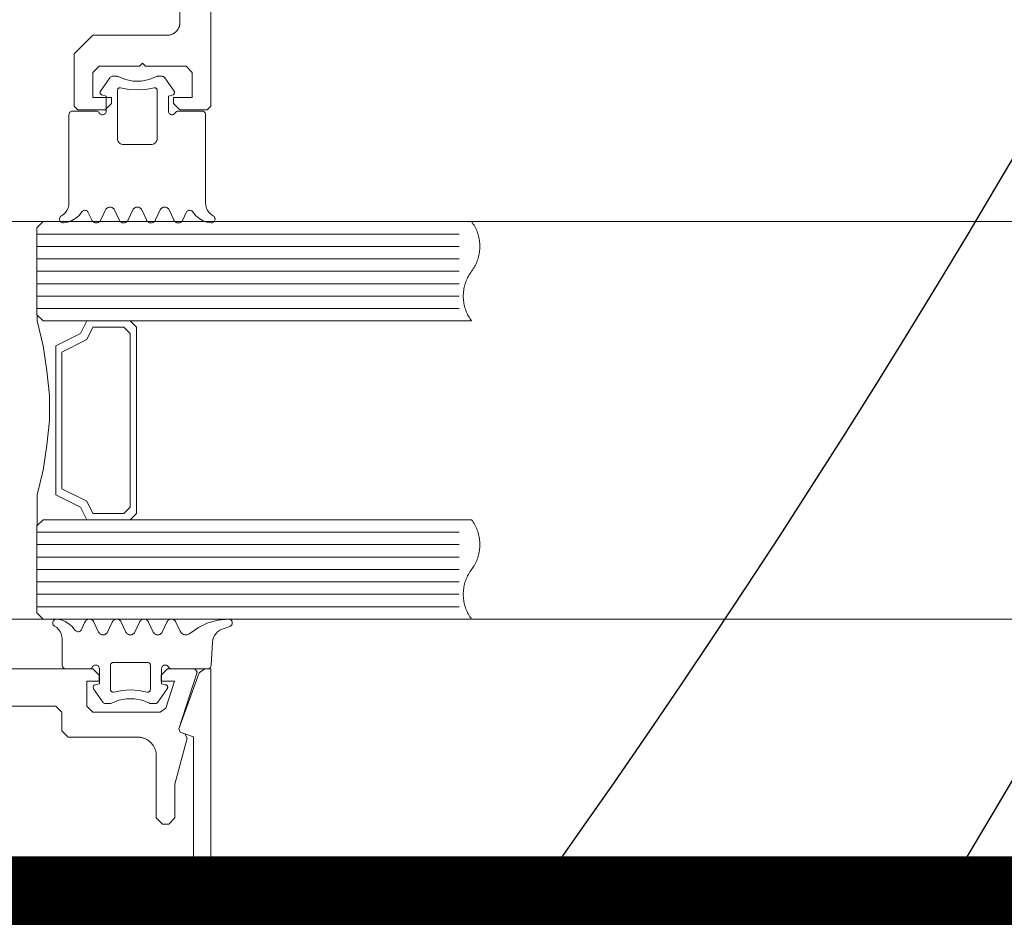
# Model space of a CAD drawing. Header units: millimetres. Extents: x 7483 to 13091, y 8111 to 13871.
# Tile 193 of 256: x 10270.56 to 10278.49, y 9219.91 to 9227.14. Entities that reach past the tile are written whole.
import ezdxf

# ---------------------------------------------------------------- set-up
doc = ezdxf.new("R2010")
doc.units = ezdxf.units.MM
doc.linetypes.add('DASHED2', pattern=[0.375, 0.25, -0.125])
doc.linetypes.add('DGN_STYLE_2', pattern=[30.2, 18.12, -12.08])
doc.layers.add('a___wymiary', color=7, linetype='Continuous', lineweight=5, true_color=0x000000)
doc.layers.add('wymiary', color=7, linetype='Continuous', lineweight=5, true_color=0xb2b2b2)
for name, color, linetype, lineweight in [('A_zaluzje', 7, 'Continuous', 15), ('CZ-SR', 106, 'Continuous', 13), ('drzwi', 30, 'Continuous', 20)]:
    doc.layers.add(name, color=color, linetype=linetype, lineweight=lineweight)
doc.layers.add('konstrukcja poglądowo', color=7, linetype='Continuous', lineweight=5, true_color=0xb2b2b2, plot=False)
doc.layers.add('Powierzchnie', color=21, linetype='DGN_STYLE_2', lineweight=15, plot=False)
doc.styles.add('Arial', font='arial.ttf')
doc.dimstyles.new('wymiary agp1', dxfattribs={"dimtxt": 16, "dimasz": 5, "dimexe": 30, "dimexo": 60, "dimgap": 1.8, "dimtad": 1, "dimdec": 3, "dimrnd": 0.5, "dimdsep": 46, "dimtxsty": 'Arial', "dimblk": 'znacznik', "dimcen": 1.5, "dimse1": 1, "dimse2": 1, "dimclrd": 256, "dimazin": 0, "dimtfac": 1, "dimtdec": 3, "dimtmove": 1, "dimatfit": 3, "dimldrblk": 'znacznik', "dimfxl": 0, "dimlwd": -1, "dimarcsym": 0})

# ---------------------------------------------------------------- blocks, each defined once
blk = doc.blocks.new('zw$58')
for p, q in [((6.352965, 6.757207), (6.278063, 6.650213)), ((6.870836, 6.650213), (6.795885, 6.757207)), ((6.179918, 5.673681), (6.20819, 5.613097)), ((6.2807, 5.613097), (6.3182, 5.693505)), ((6.390709, 5.693505), (6.428209, 5.613097)), ((6.50067, 5.613097), (6.53817, 5.693505)), ((6.61068, 5.693505), (6.64818, 5.613097)), ((6.72069, 5.613097), (6.75819, 5.693505)), ((6.8307, 5.693505), (6.8682, 5.613097)), ((6.940709, 5.613097), (6.968932, 5.673681)), ((5.765458, 5.500001), (9.165458, 5.500001)), ((5.765458, 5.400001), (9.165458, 5.400001)), ((5.765458, 5.300001), (9.165458, 5.300001)), ((5.765458, 5.200001), (9.165458, 5.200001)), ((5.765458, 5.100001), (9.165458, 5.100001)), ((5.765458, 5.000001), (9.165458, 5.000001)), ((5.765458, 4.900001), (9.165458, 4.900001)), ((5.765458, 3.100001), (9.165458, 3.100001)), ((5.765458, 3.000001), (9.165458, 3.000001)), ((5.765458, 2.900001), (9.165458, 2.900001)), ((5.765458, 2.800001), (9.165458, 2.800001)), ((5.765458, 2.700001), (9.165458, 2.700001)), ((5.765458, 2.600001), (9.165458, 2.600001)), ((5.765458, 2.500001), (9.165458, 2.500001)), ((6.125042, 2.31632), (6.153313, 2.376909)), ((6.225823, 2.376909), (6.263323, 2.296495)), ((6.335833, 2.296495), (6.373284, 2.376909)), ((6.445794, 2.376909), (6.483294, 2.296495)), ((6.555803, 2.296495), (6.593303, 2.376909)), ((6.665813, 2.376909), (6.703313, 2.296495)), ((6.775823, 2.296495), (6.813323, 2.376909)), ((7.319817, 2.341814), (7.257952, 2.319304)), ((7.17343, 2.233617), (7.17343, 2.233617)), ((7.179192, 2.212816), (7.169524, 2.028435)), ((7.17343, 2.138372), (7.17343, 2.138372)), ((6.36386, 2.04312), (6.36386, 2.04312)), ((6.768645, 1.995494), (6.768645, 1.995494)), ((6.22094, 1.852617), (6.22094, 1.852617)), ((6.298089, 1.732793), (6.223186, 1.839788)), ((6.81596, 1.839788), (6.741009, 1.732793)), ((6.768645, 1.900243), (6.768645, 1.900243))]:
    blk.add_line(p, q)
for points in [[(6.916666, 8.0002), (6.916666, 7.2002), (6.916571, 7.195838), (6.916285, 7.191485), (6.91581, 7.187147), (6.915147, 7.182835), (6.914296, 7.178556), (6.913259, 7.174318), (6.912038, 7.17013), (6.910635, 7.165998), (6.909054, 7.161932), (6.907297, 7.157938), (6.905367, 7.154025), (6.903269, 7.1502), (6.901005, 7.14647), (6.898581, 7.142842), (6.896001, 7.139324), (6.89327, 7.135921), (6.890394, 7.132641), (6.887377, 7.129489), (6.884225, 7.126472), (6.880945, 7.123596), (6.877542, 7.120865), (6.874024, 7.118285), (6.870396, 7.115861), (6.866666, 7.113598), (6.862841, 7.111499), (6.858928, 7.109569), (6.854934, 7.107812), (6.850868, 7.106231), (6.846737, 7.104828), (6.842548, 7.103608), (6.83831, 7.10257), (6.834031, 7.101719), (6.829719, 7.101056), (6.825382, 7.100581), (6.821028, 7.100295), (6.816666, 7.1002), (6.216666, 7.1002), (6.066666, 6.9502), (6.066666, 6.5302), (6.096666, 6.5002), (6.316666, 6.5002), (6.366666, 6.5502), (6.366666, 6.6002), (6.216666, 6.6002), (6.216666, 6.8002), (6.266666, 6.8502), (6.591666, 6.8502), (6.616666, 6.8752), (6.641666, 6.8502), (6.966666, 6.8502), (7.016666, 6.8002), (7.016666, 6.6002), (6.866666, 6.6002), (6.866666, 6.5502), (6.916666, 6.5002), (7.136666, 6.5002), (7.166666, 6.5302), (7.166666, 14.7502)], [(6.420685, 6.766745), (6.41746, 6.768152), (6.414092, 6.769172), (6.410628, 6.769791), (6.407116, 6.77), (6.377526, 6.77), (6.371804, 6.769445), (6.366294, 6.767809), (6.361196, 6.765153), (6.356699, 6.761573), (6.352967, 6.757202)], [(6.420692, 6.766753), (6.47998, 6.743386), (6.542587, 6.731494), (6.606312, 6.731494), (6.668919, 6.743386), (6.728207, 6.766753)], [(6.795916, 6.757225), (6.792857, 6.760918), (6.789249, 6.764077), (6.785184, 6.766621), (6.780765, 6.768485), (6.776105, 6.769621), (6.771325, 6.77), (6.741783, 6.77), (6.738269, 6.769796), (6.734803, 6.769183), (6.731432, 6.768167), (6.728204, 6.766764)], [(6.439438, 6.676828), (6.435844, 6.677415), (6.432203, 6.67734), (6.428637, 6.676605), (6.425262, 6.675236), (6.422192, 6.673277), (6.419528, 6.670794), (6.417358, 6.667869), (6.415755, 6.664598), (6.414771, 6.661091), (6.41444, 6.657463), (6.41444, 6.27), (6.415199, 6.261318), (6.417455, 6.252899), (6.421138, 6.245), (6.426138, 6.237861), (6.4323, 6.231698), (6.43944, 6.226699), (6.447339, 6.223015), (6.455757, 6.22076), (6.46444, 6.22), (6.684459, 6.22), (6.693142, 6.22076), (6.70156, 6.223015), (6.709459, 6.226699), (6.716599, 6.231698), (6.722761, 6.237861), (6.727761, 6.245), (6.731444, 6.252899), (6.7337, 6.261318), (6.734459, 6.27), (6.734459, 6.657463), (6.734128, 6.661089), (6.733144, 6.664594), (6.731541, 6.667862), (6.729371, 6.670787), (6.726707, 6.67327), (6.723636, 6.675229), (6.720261, 6.6766), (6.716693, 6.677338), (6.71305, 6.677416), (6.709454, 6.676834)], [(6.439443, 6.676829), (6.506404, 6.663984), (6.57445, 6.659679), (6.642495, 6.663984), (6.709457, 6.676829)], [(6.268456, 6.475009), (6.271455, 6.470724), (6.275153, 6.467025), (6.279437, 6.464025), (6.284177, 6.461814), (6.289229, 6.460459), (6.29444, 6.460003), (6.299651, 6.460458), (6.304703, 6.46181), (6.309444, 6.46402), (6.313729, 6.467019), (6.317428, 6.470717), (6.320429, 6.475001), (6.32264, 6.47974), (6.323994, 6.484792), (6.32445, 6.490001), (6.32445, 6.610003), (6.289244, 6.619426)], [(6.278065, 6.650215), (6.276323, 6.647197), (6.275132, 6.643923), (6.274526, 6.640492), (6.274525, 6.637008), (6.275128, 6.633577), (6.276318, 6.630302), (6.278057, 6.627283), (6.280294, 6.624613), (6.282961, 6.622371), (6.285975, 6.620626), (6.289247, 6.61943)], [(6.880431, 6.474988), (6.87743, 6.470707), (6.87373, 6.467012), (6.869445, 6.464015), (6.864705, 6.461808), (6.859654, 6.460456), (6.854445, 6.460003), (6.849235, 6.46046), (6.844185, 6.461814), (6.839446, 6.464025), (6.835163, 6.467024), (6.831466, 6.470722), (6.828468, 6.475005), (6.826258, 6.479743), (6.824905, 6.484793), (6.82445, 6.490001), (6.82445, 6.610003), (6.859606, 6.619426)], [(6.859606, 6.619418), (6.862885, 6.620607), (6.865907, 6.622349), (6.86858, 6.624588), (6.870824, 6.627259), (6.87257, 6.630279), (6.873765, 6.633556), (6.874373, 6.636991), (6.874374, 6.640479), (6.87377, 6.643915), (6.872578, 6.647193), (6.870834, 6.650215)], [(5.963608, 5.646098), (5.980964, 5.65806), (5.995959, 5.672875), (6.00813, 5.690084), (6.017102, 5.709158), (6.022599, 5.729508), (6.02445, 5.750505), (6.02445, 6.460003), (6.024905, 6.465209), (6.026258, 6.470258), (6.028466, 6.474995), (6.031463, 6.479277), (6.035158, 6.482974), (6.039439, 6.485974), (6.044175, 6.488186), (6.049223, 6.489542), (6.05443, 6.490001), (6.242467, 6.490001), (6.247679, 6.489549), (6.252734, 6.488199), (6.257477, 6.485991), (6.261765, 6.482993), (6.265467, 6.479296), (6.26847, 6.475012)], [(7.185291, 5.646098), (7.167935, 5.65806), (7.15294, 5.672875), (7.140769, 5.690084), (7.131797, 5.709158), (7.1263, 5.729508), (7.12445, 5.750505), (7.12445, 6.460003), (7.123993, 6.465215), (7.122637, 6.470268), (7.120425, 6.475009), (7.117422, 6.479294), (7.11372, 6.482992), (7.109432, 6.48599), (7.104688, 6.488199), (7.099633, 6.489549), (7.09442, 6.490001), (6.906383, 6.490001), (6.901175, 6.489542), (6.896127, 6.488185), (6.89139, 6.485973), (6.887109, 6.482972), (6.883414, 6.479274), (6.880417, 6.474991)], [(6.390679, 5.693494), (6.387195, 5.699534), (6.382716, 5.704877), (6.377377, 5.70936), (6.371341, 5.712848), (6.364791, 5.715235), (6.357926, 5.716447), (6.350955, 5.716449), (6.344089, 5.71524), (6.337538, 5.712857), (6.3315, 5.709372), (6.326159, 5.704891), (6.321677, 5.699551), (6.31819, 5.693513)], [(6.610689, 5.693513), (6.607203, 5.699551), (6.602721, 5.704891), (6.597379, 5.709372), (6.591341, 5.712857), (6.58479, 5.71524), (6.577925, 5.716449), (6.570954, 5.716447), (6.564089, 5.715235), (6.557539, 5.712848), (6.551503, 5.70936), (6.546164, 5.704877), (6.541685, 5.699534), (6.538201, 5.693494)], [(6.830711, 5.693504), (6.827224, 5.699542), (6.82274, 5.704884), (6.817397, 5.709366), (6.811356, 5.712852), (6.804802, 5.715237), (6.797932, 5.716448), (6.790957, 5.716448), (6.784088, 5.715237), (6.777533, 5.712852), (6.771492, 5.709366), (6.766149, 5.704884), (6.761666, 5.699542), (6.758178, 5.693504)], [(5.963602, 5.646108), (5.959389, 5.643225), (5.955726, 5.639671), (5.952719, 5.635547), (5.950455, 5.630974), (5.948998, 5.626082), (5.948392, 5.621015), (5.948654, 5.615918), (5.949776, 5.61094), (5.951726, 5.606224), (5.954448, 5.601906), (5.957862, 5.598112), (5.961869, 5.594951), (5.966355, 5.592516), (5.971189, 5.590876), (5.97623, 5.590078), (5.981334, 5.590147)], [(5.981334, 5.590144), (6.015944, 5.596665), (6.048873, 5.609155), (6.079101, 5.627228), (6.10569, 5.650322), (6.127816, 5.677723)], [(6.179937, 5.673687), (6.177292, 5.678255), (6.173888, 5.68229), (6.169828, 5.685666), (6.16524, 5.688278), (6.160265, 5.690045), (6.155057, 5.690913), (6.149778, 5.690855), (6.14459, 5.689873), (6.139655, 5.687997), (6.135125, 5.685285), (6.131141, 5.681821), (6.127826, 5.677713)], [(7.021021, 5.677724), (7.017707, 5.681831), (7.013724, 5.685293), (7.009197, 5.688002), (7.004266, 5.689876), (6.999082, 5.690856), (6.993807, 5.690912), (6.988604, 5.690042), (6.983634, 5.688273), (6.979051, 5.685659), (6.974996, 5.682282), (6.971596, 5.678247), (6.968956, 5.673677)], [(7.021034, 5.677723), (7.043167, 5.650315), (7.069765, 5.627216), (7.100003, 5.609142), (7.132944, 5.596654), (7.167565, 5.590139)], [(7.167564, 5.590142), (7.172663, 5.590082), (7.177698, 5.590885), (7.182524, 5.592529), (7.187002, 5.594966), (7.191003, 5.598126), (7.194411, 5.601917), (7.197128, 5.606231), (7.199075, 5.610943), (7.200196, 5.615916), (7.200458, 5.621007), (7.199855, 5.626069), (7.198403, 5.630955), (7.196144, 5.635526), (7.193144, 5.639648), (7.189489, 5.643202), (7.185286, 5.646087)], [(6.208178, 5.613098), (6.211666, 5.607059), (6.216149, 5.601718), (6.221492, 5.597236), (6.227533, 5.593749), (6.234088, 5.591364), (6.240957, 5.590154), (6.247932, 5.590154), (6.254802, 5.591364), (6.261356, 5.593749), (6.267397, 5.597236), (6.27274, 5.601718), (6.277224, 5.607059), (6.280711, 5.613098)], [(6.4282, 5.613089), (6.431686, 5.607052), (6.436166, 5.601713), (6.441506, 5.597233), (6.447542, 5.593748), (6.454091, 5.591364), (6.460955, 5.590153), (6.467924, 5.590153), (6.474788, 5.591364), (6.481337, 5.593748), (6.487374, 5.597233), (6.492713, 5.601713), (6.497194, 5.607052), (6.50068, 5.613089)], [(6.648168, 5.613098), (6.651656, 5.607059), (6.656139, 5.601718), (6.661483, 5.597236), (6.667523, 5.593749), (6.674078, 5.591364), (6.680947, 5.590154), (6.687923, 5.590154), (6.694792, 5.591364), (6.701346, 5.593749), (6.707387, 5.597236), (6.71273, 5.601718), (6.717214, 5.607059), (6.720701, 5.613098)], [(6.86819, 5.613089), (6.871677, 5.607051), (6.876159, 5.601711), (6.8815, 5.59723), (6.887538, 5.593745), (6.894089, 5.591362), (6.900955, 5.590153), (6.907926, 5.590154), (6.914791, 5.591367), (6.921341, 5.593754), (6.927377, 5.597242), (6.932716, 5.601725), (6.937195, 5.607068), (6.940679, 5.613107)], [(5.767458, 3.152001), (5.767458, 3.400001), (5.817458, 3.600001), (5.847458, 3.800001), (5.867458, 4.000001), (5.867458, 4.200001), (5.847458, 4.400001), (5.817458, 4.600001), (5.767458, 4.800001), (5.767458, 4.848001)], [(5.817458, 4.800001), (6.167458, 4.800001), (6.117458, 4.700001), (5.917458, 4.600001), (5.917458, 3.400001), (6.117458, 3.300001), (6.167458, 3.200001), (5.817458, 3.200001)], [(5.926458, 2.399859), (5.921354, 2.399928), (5.916312, 2.399131), (5.911479, 2.39749), (5.906993, 2.395054), (5.902985, 2.391893), (5.899571, 2.388099), (5.89685, 2.383781), (5.8949, 2.379064), (5.893778, 2.374085), (5.893516, 2.368987), (5.894122, 2.363919), (5.895579, 2.359028), (5.897843, 2.354453), (5.900851, 2.350329), (5.904514, 2.346775), (5.908726, 2.343892)], [(6.07294, 2.312277), (6.050814, 2.339678), (6.024225, 2.362773), (5.993997, 2.380845), (5.961067, 2.393336), (5.926458, 2.399856)], [(6.225791, 2.3769), (6.222307, 2.382939), (6.217828, 2.388282), (6.212489, 2.392765), (6.206453, 2.396253), (6.199904, 2.398639), (6.193039, 2.399852), (6.186069, 2.399854), (6.179204, 2.398645), (6.172653, 2.396262), (6.166615, 2.392777), (6.161274, 2.388296), (6.156792, 2.382956), (6.153305, 2.376918)], [(6.445802, 2.376918), (6.442315, 2.382956), (6.437833, 2.388296), (6.432492, 2.392777), (6.426454, 2.396262), (6.419903, 2.398645), (6.413038, 2.399854), (6.406068, 2.399852), (6.399203, 2.398639), (6.392654, 2.396253), (6.386618, 2.392765), (6.381279, 2.388282), (6.3768, 2.382939), (6.373316, 2.3769)], [(6.665824, 2.376909), (6.662336, 2.382948), (6.657853, 2.388289), (6.65251, 2.392771), (6.646469, 2.396257), (6.639915, 2.398642), (6.633046, 2.399853), (6.626071, 2.399853), (6.619202, 2.398642), (6.612648, 2.396257), (6.606607, 2.392771), (6.601264, 2.388289), (6.596781, 2.382948), (6.593293, 2.376909)], [(6.885801, 2.3769), (6.882317, 2.382939), (6.877838, 2.388282), (6.872499, 2.392765), (6.866463, 2.396253), (6.859914, 2.398639), (6.853049, 2.399852), (6.846078, 2.399854), (6.839213, 2.398645), (6.832662, 2.396262), (6.826625, 2.392777), (6.821284, 2.388296), (6.816802, 2.382956), (6.813315, 2.376918)], [(7.309075, 2.399997), (7.225042, 2.391525), (7.143634, 2.36903), (7.067174, 2.333153), (6.997843, 2.284919)], [(7.319817, 2.341817), (7.32458, 2.344043), (7.328882, 2.347067), (7.332589, 2.350796), (7.335588, 2.355114), (7.337787, 2.359889), (7.339119, 2.364975), (7.339543, 2.370216), (7.339045, 2.37545), (7.337641, 2.380516), (7.335374, 2.38526), (7.332314, 2.389535), (7.328554, 2.393211), (7.324211, 2.396173), (7.319417, 2.398333), (7.314319, 2.399622), (7.309075, 2.400001)], [(6.213592, 2.01499), (6.210589, 2.010707), (6.206887, 2.007011), (6.2026, 2.004014), (6.197857, 2.001807), (6.192803, 2.000457), (6.187591, 2.000005), (5.999553, 2.000005), (5.994347, 2.000461), (5.9893, 2.001814), (5.984563, 2.004024), (5.980282, 2.007023), (5.976587, 2.010721), (5.97359, 2.015004), (5.971381, 2.019744), (5.970028, 2.024795), (5.969573, 2.030004), (5.969573, 2.239501), (5.967722, 2.260494), (5.962225, 2.280839), (5.953254, 2.299909), (5.941084, 2.317116), (5.926092, 2.331929), (5.908738, 2.343891)], [(6.072951, 2.312287), (6.076266, 2.308178), (6.08025, 2.304715), (6.08478, 2.302003), (6.089714, 2.300127), (6.094902, 2.299145), (6.100181, 2.299087), (6.105388, 2.299955), (6.110363, 2.301723), (6.114951, 2.304334), (6.11901, 2.30771), (6.122414, 2.311744), (6.125059, 2.316313)], [(6.885833, 2.376909), (6.920598, 2.302269), (6.925192, 2.294389), (6.931142, 2.287474), (6.938248, 2.281755), (6.946276, 2.277423), (6.954957, 2.274621), (6.964002, 2.273442), (6.973111, 2.273927), (6.98198, 2.276059), (6.990315, 2.279766), (6.997837, 2.284926)], [(7.257949, 2.319293), (7.239771, 2.310898), (7.223242, 2.299597), (7.208822, 2.285706), (7.196913, 2.269612), (7.187846, 2.251761), (7.181873, 2.232653), (7.179161, 2.212817)], [(6.263316, 2.296488), (6.266803, 2.290452), (6.271285, 2.285112), (6.276626, 2.280633), (6.282663, 2.277149), (6.289214, 2.274766), (6.296079, 2.273557), (6.303049, 2.273559), (6.309913, 2.274771), (6.316462, 2.277157), (6.322498, 2.280645), (6.327836, 2.285127), (6.332316, 2.290469), (6.3358, 2.296507)], [(6.483284, 2.296498), (6.486772, 2.29046), (6.491256, 2.28512), (6.496599, 2.280639), (6.502639, 2.277153), (6.509193, 2.274769), (6.516061, 2.273558), (6.523036, 2.273558), (6.529904, 2.274769), (6.536458, 2.277153), (6.542499, 2.280639), (6.547842, 2.28512), (6.552325, 2.29046), (6.555813, 2.296498)], [(6.703306, 2.296488), (6.706793, 2.290452), (6.711275, 2.285112), (6.716616, 2.280633), (6.722654, 2.277149), (6.729204, 2.274766), (6.736069, 2.273557), (6.743039, 2.273559), (6.749903, 2.274771), (6.756452, 2.277157), (6.762488, 2.280645), (6.767827, 2.285127), (6.772306, 2.290469), (6.77579, 2.296507)], [(4.666666, 0.182364), (6.925329, 0.160956), (6.929718, 0.161011), (6.934101, 0.161258), (6.938468, 0.161697), (6.942812, 0.162328), (6.947123, 0.163149), (6.951395, 0.164158), (6.955619, 0.165353), (6.959785, 0.166733), (6.963888, 0.168294), (6.967917, 0.170034), (6.971867, 0.171948), (6.975729, 0.174035), (6.979495, 0.176289), (6.983159, 0.178705), (6.986714, 0.181281), (6.990152, 0.18401), (6.993466, 0.186887), (6.996652, 0.189907), (6.999702, 0.193063), (7.00261, 0.196351), (7.005371, 0.199763), (7.00798, 0.203292), (7.010432, 0.206933), (7.012721, 0.210678), (7.014844, 0.21452), (7.016796, 0.218451), (7.018574, 0.222464), (7.020174, 0.226552), (7.021593, 0.230705), (7.022829, 0.234917), (7.023878, 0.239179), (7.024739, 0.243483), (7.025411, 0.247821), (7.025892, 0.252183), (7.026181, 0.256563), (7.026277, 0.260952), (7.026277, 1.452461), (6.919826, 1.491206), (6.907872, 1.516841), (7.071754, 1.967101), (7.118738, 2), (7.166666, 2), (7.166666, 0.25), (7.166428, 0.239095), (7.165715, 0.228211), (7.164527, 0.217369), (7.162868, 0.206588), (7.16074, 0.19589), (7.158147, 0.185295), (7.155095, 0.174824), (7.151589, 0.164495), (7.147636, 0.154329), (7.143243, 0.144346), (7.138419, 0.134563), (7.133172, 0.125), (7.127514, 0.115675), (7.121454, 0.106606), (7.115004, 0.09781), (7.108177, 0.089303), (7.100985, 0.081103), (7.093443, 0.073223), (7.085564, 0.065681), (7.077363, 0.058489), (7.068856, 0.051662), (7.06006, 0.045212), (7.050991, 0.039152), (7.041666, 0.033494), (7.032103, 0.028247), (7.022321, 0.023423), (7.012337, 0.01903), (7.002171, 0.015077), (6.991842, 0.011571), (6.981371, 0.008519), (6.970776, 0.005926), (6.960078, 0.003798), (6.949298, 0.002139), (6.938455, 0.000951), (6.927571, 0.000238), (6.916666, 0), (2.416666, 0)], [(4.692637, 1.7), (5.917637, 1.7), (5.967637, 1.65), (5.967637, 1.5), (6.017637, 1.45), (6.577637, 1.45), (6.58418, 1.449857), (6.59071, 1.449429), (6.597216, 1.448717), (6.603684, 1.447721), (6.610103, 1.446445), (6.61646, 1.444889), (6.622743, 1.443058), (6.62894, 1.440954), (6.635039, 1.438582), (6.64103, 1.435946), (6.646899, 1.433052), (6.652637, 1.429904), (6.658232, 1.426509), (6.663673, 1.422873), (6.668951, 1.419003), (6.674055, 1.414907), (6.678975, 1.410592), (6.683703, 1.406066), (6.688229, 1.401339), (6.692544, 1.396418), (6.69664, 1.391314), (6.70051, 1.386037), (6.704146, 1.380595), (6.707541, 1.375), (6.710689, 1.369262), (6.713583, 1.363393), (6.716219, 1.357403), (6.718591, 1.351303), (6.720694, 1.345106), (6.722526, 1.338823), (6.724081, 1.332466), (6.725358, 1.326047), (6.726354, 1.319579), (6.727066, 1.313073), (6.727494, 1.306543), (6.727637, 1.3), (6.727637, 0.8), (6.777637, 0.75), (6.827637, 0.75), (6.877637, 0.8), (6.877637, 1.072408), (6.976615, 1.441798), (6.957863, 1.477766), (6.920819, 1.491198), (6.908608, 1.516156), (7.056666, 1.973844), (7.037637, 2), (6.817637, 2), (6.767637, 1.95), (6.767637, 1.900499), (6.875286, 1.900499), (6.805448, 1.684611), (6.757875, 1.65), (6.217637, 1.65), (6.167637, 1.7), (6.167637, 1.900499), (6.267637, 1.900499), (6.267637, 1.95), (6.217637, 2), (3.117637, 2)], [(6.234368, 1.87058), (6.269573, 1.880004), (6.269573, 2.000005), (6.269117, 2.005215), (6.267762, 2.010267), (6.265551, 2.015007), (6.26255, 2.019291), (6.258851, 2.022988), (6.254565, 2.025987), (6.249824, 2.028197), (6.244771, 2.029549), (6.239561, 2.030004), (6.23435, 2.029547), (6.229298, 2.028191), (6.224558, 2.02598), (6.220274, 2.022978), (6.216577, 2.019279), (6.213578, 2.014994)], [(6.654535, 1.813178), (6.658129, 1.812591), (6.661769, 1.812666), (6.665336, 1.8134), (6.66871, 1.814769), (6.67178, 1.816727), (6.674444, 1.81921), (6.676614, 1.822134), (6.678218, 1.825404), (6.679202, 1.82891), (6.679534, 1.832537), (6.679534, 2.030004), (6.679231, 2.033474), (6.67833, 2.036839), (6.676859, 2.039997), (6.674863, 2.042852), (6.672402, 2.045317), (6.66955, 2.047317), (6.666395, 2.048792), (6.663032, 2.049697), (6.659563, 2.050005), (6.379534, 2.050005), (6.376065, 2.049697), (6.372702, 2.048792), (6.369547, 2.047317), (6.366695, 2.045317), (6.364234, 2.042852), (6.362238, 2.039997), (6.360767, 2.036839), (6.359867, 2.033474), (6.359563, 2.030004), (6.359563, 1.832537), (6.359895, 1.82891), (6.36088, 1.825404), (6.362483, 1.822134), (6.364653, 1.81921), (6.367317, 1.816727), (6.370387, 1.814769), (6.373761, 1.8134), (6.377328, 1.812666), (6.380968, 1.812591), (6.384562, 1.813178)], [(6.825517, 2.015004), (6.822519, 2.019288), (6.818824, 2.022985), (6.814543, 2.025985), (6.809807, 2.028195), (6.80476, 2.029548), (6.799554, 2.030004), (6.794348, 2.029548), (6.7893, 2.028195), (6.784564, 2.025985), (6.780284, 2.022986), (6.776588, 2.019288), (6.773591, 2.015005), (6.771382, 2.010265), (6.770029, 2.005214), (6.769573, 2.000005), (6.769573, 1.880004), (6.804729, 1.87058)], [(6.825542, 2.015011), (6.828539, 2.010729), (6.832234, 2.007032), (6.836515, 2.004032), (6.841251, 2.001821), (6.846299, 2.000465), (6.851507, 2.000005), (7.139544, 2.000005), (7.144585, 2.000427), (7.149484, 2.00169), (7.154101, 2.003759), (7.158305, 2.006573), (7.161976, 2.010053), (7.16501, 2.014101), (7.167321, 2.0186), (7.168842, 2.023424), (7.169532, 2.028435)], [(6.234371, 1.87057), (6.231099, 1.869375), (6.228084, 1.86763), (6.225418, 1.865388), (6.223181, 1.862718), (6.221441, 1.859699), (6.220252, 1.856425), (6.219648, 1.852994), (6.21965, 1.84951), (6.220256, 1.846079), (6.221448, 1.842805), (6.223189, 1.839788)], [(6.654538, 1.813178), (6.587585, 1.826018), (6.519549, 1.830321), (6.451512, 1.826018), (6.384559, 1.813178)], [(6.81596, 1.8398), (6.817702, 1.842819), (6.818894, 1.846094), (6.819498, 1.849526), (6.819496, 1.853011), (6.818889, 1.856443), (6.817695, 1.859717), (6.815949, 1.862734), (6.813706, 1.865403), (6.811033, 1.867643), (6.808012, 1.869385), (6.804734, 1.870576)], [(6.673335, 1.723238), (6.614045, 1.746608), (6.551435, 1.758504), (6.487705, 1.758508), (6.425094, 1.74662), (6.365801, 1.723258)], [(6.298092, 1.732797), (6.301824, 1.728426), (6.306321, 1.724847), (6.311418, 1.722191), (6.316928, 1.720555), (6.322649, 1.72), (6.352239, 1.72), (6.355752, 1.720209), (6.359216, 1.720828), (6.362584, 1.721849), (6.36581, 1.723257)], [(6.673326, 1.723237), (6.676555, 1.721833), (6.679926, 1.720818), (6.683392, 1.720204), (6.686907, 1.72), (6.716448, 1.72), (6.722167, 1.720551), (6.727675, 1.722183), (6.732772, 1.724837), (6.737269, 1.728415), (6.741001, 1.732786)]]:
    blk.add_lwpolyline(points)
for points in [[(5.815458, 4.800001), (9.265458, 4.800001), (9.25848, 4.80966), (9.251851, 4.819563), (9.245581, 4.829696), (9.239677, 4.840046), (9.234147, 4.850601), (9.228997, 4.861347), (9.224235, 4.87227), (9.219866, 4.883356), (9.215897, 4.894592), (9.212331, 4.905962), (9.209174, 4.917452), (9.20643, 4.929048), (9.204102, 4.940734), (9.202194, 4.952497), (9.200706, 4.96432), (9.199643, 4.976188), (9.199004, 4.988087), (9.198791, 5.000001), (9.199004, 5.011915), (9.199643, 5.023814), (9.200706, 5.035683), (9.202194, 5.047506), (9.204102, 5.059268), (9.20643, 5.070954), (9.209174, 5.08255), (9.212331, 5.09404), (9.215897, 5.10541), (9.219866, 5.116646), (9.224235, 5.127732), (9.228997, 5.138655), (9.234147, 5.149401), (9.239677, 5.159956), (9.245581, 5.170307), (9.251851, 5.18044), (9.25848, 5.190342), (9.265458, 5.200001), (9.272436, 5.20966), (9.279064, 5.219563), (9.285335, 5.229696), (9.291239, 5.240046), (9.296769, 5.250601), (9.301918, 5.261347), (9.306681, 5.27227), (9.311049, 5.283356), (9.315019, 5.294592), (9.318584, 5.305962), (9.321741, 5.317452), (9.324485, 5.329048), (9.326813, 5.340734), (9.328722, 5.352497), (9.330209, 5.36432), (9.331273, 5.376188), (9.331911, 5.388087), (9.332124, 5.400001), (9.331911, 5.411915), (9.331273, 5.423814), (9.330209, 5.435683), (9.328722, 5.447506), (9.326813, 5.459268), (9.324485, 5.470954), (9.321741, 5.48255), (9.318584, 5.49404), (9.315019, 5.50541), (9.311049, 5.516646), (9.306681, 5.527732), (9.301918, 5.538655), (9.296769, 5.549401), (9.291239, 5.559956), (9.285335, 5.570307), (9.279064, 5.58044), (9.272436, 5.590342), (9.265458, 5.600001), (5.815458, 5.600001), (5.765458, 5.550001), (5.765458, 4.850001), (5.815458, 4.800001)], [(6.517458, 3.200001), (6.567458, 3.250001), (6.567458, 4.750001), (6.517458, 4.800001), (6.167458, 4.800001), (6.117458, 4.700001), (5.917458, 4.600001), (5.917458, 3.400001), (6.117458, 3.300001), (6.167458, 3.200001), (6.517458, 3.200001)], [(6.467458, 3.250001), (6.517458, 3.300001), (6.517458, 4.700001), (6.467458, 4.750001), (6.217458, 4.750001), (6.167458, 4.650001), (5.967458, 4.550001), (5.967458, 3.450001), (6.167458, 3.350001), (6.217458, 3.250001), (6.467458, 3.250001)], [(5.815458, 2.400001), (9.265458, 2.400001), (9.25848, 2.40966), (9.251851, 2.419563), (9.245581, 2.429696), (9.239677, 2.440046), (9.234147, 2.450601), (9.228997, 2.461347), (9.224235, 2.47227), (9.219866, 2.483356), (9.215897, 2.494592), (9.212331, 2.505962), (9.209174, 2.517452), (9.20643, 2.529048), (9.204102, 2.540734), (9.202194, 2.552497), (9.200706, 2.56432), (9.199643, 2.576188), (9.199004, 2.588087), (9.198791, 2.600001), (9.199004, 2.611915), (9.199643, 2.623814), (9.200706, 2.635683), (9.202194, 2.647506), (9.204102, 2.659268), (9.20643, 2.670954), (9.209174, 2.68255), (9.212331, 2.69404), (9.215897, 2.70541), (9.219866, 2.716646), (9.224235, 2.727732), (9.228997, 2.738655), (9.234147, 2.749401), (9.239677, 2.759956), (9.245581, 2.770307), (9.251851, 2.78044), (9.25848, 2.790342), (9.265458, 2.800001), (9.272436, 2.80966), (9.279064, 2.819563), (9.285335, 2.829696), (9.291239, 2.840046), (9.296769, 2.850601), (9.301918, 2.861347), (9.306681, 2.87227), (9.311049, 2.883356), (9.315019, 2.894592), (9.318584, 2.905962), (9.321741, 2.917452), (9.324485, 2.929048), (9.326813, 2.940734), (9.328722, 2.952497), (9.330209, 2.96432), (9.331273, 2.976188), (9.331911, 2.988087), (9.332124, 3.000001), (9.331911, 3.011915), (9.331273, 3.023814), (9.330209, 3.035683), (9.328722, 3.047506), (9.326813, 3.059268), (9.324485, 3.070954), (9.321741, 3.08255), (9.318584, 3.09404), (9.315019, 3.10541), (9.311049, 3.116646), (9.306681, 3.127732), (9.301918, 3.138655), (9.296769, 3.149401), (9.291239, 3.159956), (9.285335, 3.170307), (9.279064, 3.18044), (9.272436, 3.190342), (9.265458, 3.200001), (5.815458, 3.200001), (5.765458, 3.150001), (5.765458, 2.450001), (5.815458, 2.400001)]]:
    blk.add_lwpolyline(points, close=True)
blk = doc.blocks.new('gfhgfhhf')
at = {"layer": 'drzwi'}
for points in [[(8212.0716, 5161.7507), (9892.0665, 5161.7507)], [(8211.9052, 5158.5507), (9892.0665, 5158.5507)]]:
    blk.add_lwpolyline(points, dxfattribs=at)
blk.add_blockref('zw$58', (9754.8998, 5156.1511), dxfattribs=at)
blk = doc.blocks.new('ghgfhgfhhaasdsd')
at = {"layer": 'A_zaluzje', "linetype": 'DASHED2', "ltscale": 100}
blk.add_lwpolyline([(-668.0722, 13090.3643), (-668.0722, 13089.5643), (-680.0722, 13089.5643), (-680.0722, 13090.3643), (-668.0722, 13090.3643)], dxfattribs=at)
blk = doc.blocks.new('znacznik')
at = {"layer": 'a___wymiary'}
for p, q in [((0, 1.3936), (0, -1.3936)), ((1.3936, 0), (-1.3936, 0))]:
    blk.add_line(p, q, dxfattribs=at)
at = {"layer": 'a___wymiary', "const_width": 0.2}
blk.add_lwpolyline([(0.8759, 0.8759), (-0.8759, -0.8759)], dxfattribs=at)
blk = doc.blocks.new('*D1303')
at = {"layer": 'Defpoints', "color": 0, "transparency": 16777216}
for p in [(8555.2864, 11469.3622), (10277.0226, 11469.3622), (8692.0284, 9219.5616)]:
    blk.add_point(p, dxfattribs=at)
at = {"layer": 'wymiary', "color": 253, "true_color": 0x999999, "transparency": 16777216}
blk.add_line((8555.2864, 9224.5616), (8555.2864, 11464.3622), dxfattribs=at)
at = {"layer": 'wymiary', "color": 253, "true_color": 0x999999, "transparency": 16777216, "xscale": 5, "yscale": 5, "zscale": 5}
for p, rotation in [((8555.2864, 11469.3622), 90), ((8555.2864, 9219.5616), 270)]:
    blk.add_blockref('znacznik', p, dxfattribs=dict(at, rotation=rotation))
at = {"layer": 'wymiary', "color": 18, "true_color": 0x000000, "transparency": 16777216, "insert": (8545.3172, 10344.4619), "char_height": 16, "attachment_point": 5, "rotation": 90, "style": 'Arial'}
blk.add_mtext('2250', dxfattribs=at)
blk = doc.blocks.new('*D1310')
at = {"layer": 'Defpoints', "color": 0, "transparency": 16777216}
for p in [(11144.6975, 9237.0039), (8715.2884, 9231.2593), (11144.6975, 9089.5616)]:
    blk.add_point(p, dxfattribs=at)
at = {"layer": 'wymiary', "color": 253, "true_color": 0x999999, "transparency": 16777216}
blk.add_line((8720.2884, 9089.5616), (11139.6975, 9089.5616), dxfattribs=at)
at = {"layer": 'wymiary', "color": 253, "true_color": 0x999999, "transparency": 16777216, "xscale": 5, "yscale": 5, "zscale": 5, "rotation": 180}
blk.add_blockref('znacznik', (8715.2884, 9089.5616), dxfattribs=at)
at = {"layer": 'wymiary', "color": 253, "true_color": 0x999999, "transparency": 16777216, "xscale": 5, "yscale": 5, "zscale": 5}
blk.add_blockref('znacznik', (11144.6975, 9089.5616), dxfattribs=at)
at = {"layer": 'wymiary', "color": 18, "true_color": 0x000000, "transparency": 16777216, "insert": (9929.993, 9099.5307), "char_height": 16, "attachment_point": 5, "style": 'Arial'}
blk.add_mtext('2429.5', dxfattribs=at)
blk = doc.blocks.new('gfgfddg')
at = {"color": 6, "lineweight": 30}
blk.add_circle((-44.761, -536.4262), 15.8652, dxfattribs=at)

msp = doc.modelspace()

# ---------------------------------------------------------------- linework, layer by layer
at = {"layer": 'Powierzchnie', "const_width": 1}
msp.add_lwpolyline([(8715.2884, 11179.7122), (8715.2884, 9219.8948), (12184.8952, 9219.9116), (12184.8952, 11469.7122), (10277.0247, 11469.7122), (10277.0247, 11179.7122), (8715.2884, 11179.7122)], dxfattribs=at)

# ---------------------------------------------------------------- block references
at = {"layer": 'CZ-SR'}
for name, p in [('ghgfhgfhhaasdsd', (10943.6738, -3870.4523)), ('gfhgfhhf', (510.0352, 4063.7609))]:
    msp.add_blockref(name, p, dxfattribs=at)
at = {"layer": 'konstrukcja poglądowo', "xscale": 5, "yscale": 5, "zscale": 5}
for p in [(10433.9115, 11948.2664), (10433.9115, 11943.2664)]:
    msp.add_blockref('gfgfddg', p, dxfattribs=at)

# ---------------------------------------------------------------- dimensions: what is measured, and where the dimension line sits
at = {"layer": 'wymiary'}
dim = msp.add_linear_dim(base=(8555.2864, 11469.3622), p1=(8692.0284, 9219.5616), p2=(10277.0226, 11469.3622), angle=90, dimstyle='wymiary agp1', override={"dimblk": 'znacznik'}, dxfattribs=at)
dim.commit()
dim.dimension.update_dxf_attribs({"geometry": '*D1303', "text_midpoint": (8545.3172, 10344.4619)})
dim = msp.add_linear_dim(base=(11144.6975, 9089.5616), p1=(8715.2884, 9231.2593), p2=(11144.6975, 9237.0039), dimstyle='wymiary agp1', override={"dimblk": 'znacznik'}, dxfattribs=at)
dim.commit()
dim.dimension.update_dxf_attribs({"geometry": '*D1310', "text_midpoint": (9929.993, 9099.5307)})

doc.saveas('drawing.dxf')
